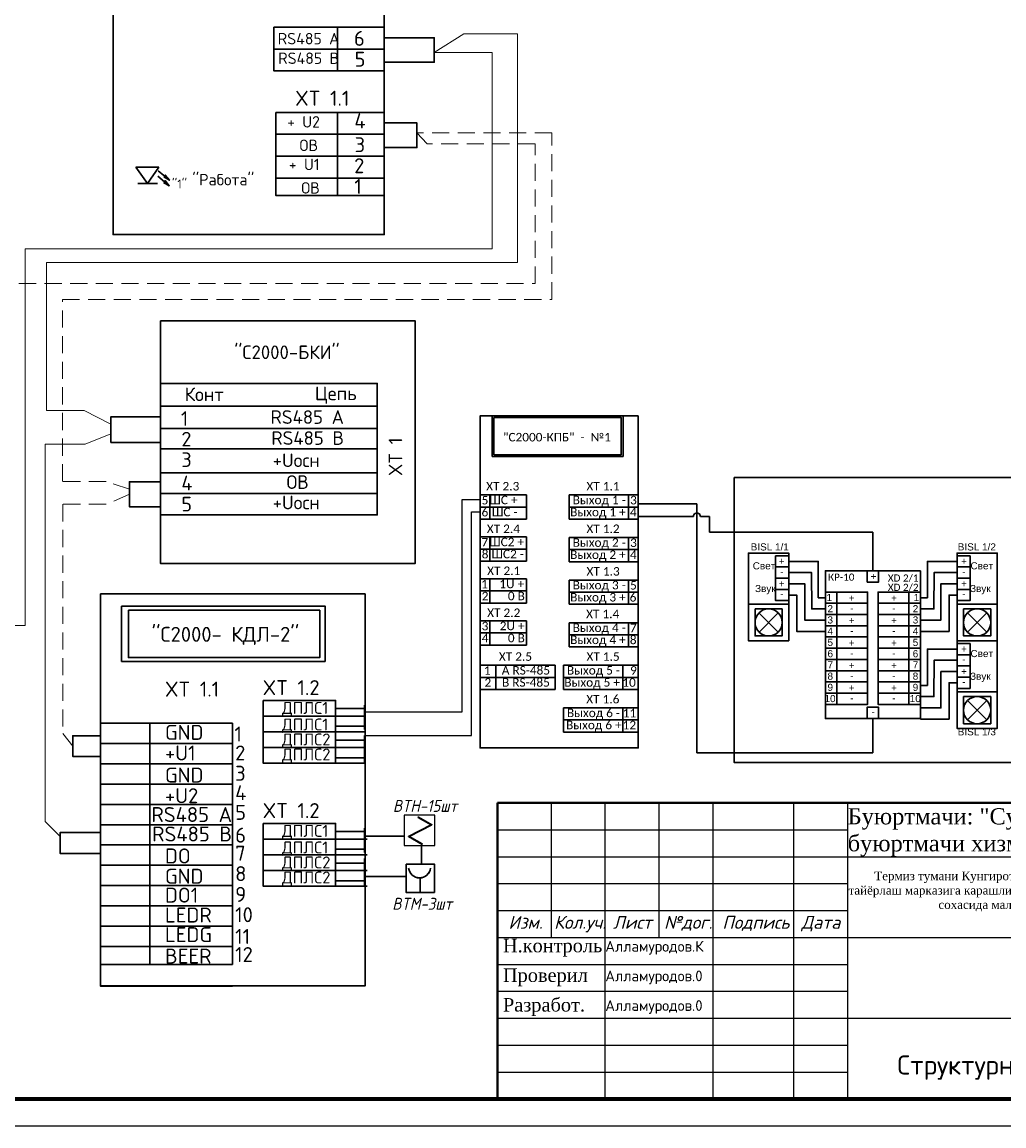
# Model space of a CAD drawing. Header units: millimetres. Extents: x -228268 to 1513407, y -439898 to -137408.
# Tile 100 of 128: x 205024 to 223250, y -249381 to -228882. Entities that reach past the tile are written whole.
import ezdxf

# ---------------------------------------------------------------- set-up
doc = ezdxf.new("R2010")
doc.units = ezdxf.units.MM
for name, pattern in [('ACAD_ISO10W100', [18, 12, -3, 0, -3]), ('HIDDEN2', [4.7625, 3.175, -1.5875]), ('JIS_09_50', [55, 50, -1.2, 0.7, -1.2, 0.7, -1.2])]:
    doc.linetypes.add(name, pattern=pattern)
for name, color, linetype, lineweight in [('.', 7, 'Continuous', 15), ('AR фасад', 253, 'Continuous', 25), ('А_Стены', 7, 'Continuous', 40), ('ПС', 1, 'ACAD_ISO10W100', 30)]:
    doc.layers.add(name, color=color, linetype=linetype, lineweight=lineweight)
for name, color, linetype in [('1 ПС_Датчики', 1, 'Continuous'), ('Размер  АР', 64, 'Continuous'), ('Штамп опасные', 7, 'Continuous'), ('Электрика', 7, 'Continuous')]:
    doc.layers.add(name, color=color, linetype=linetype)
doc.styles.add('ISO', font='isocpeui.ttf')
doc.styles.add('ISOCPEUR', font='isocpeur.ttf', dxfattribs={"height": 5})
doc.styles.add('OOO-Kazar', font='isocpeur.ttf')
doc.styles.add('PDF Calibri', font='calibri.ttf')
doc.styles.add('ViTEXT', font='isocpeur.ttf')
doc.linetypes.add('ограждение2', pattern='A,6.35,-2.54,[132,ltypeshp.shx,S=2.54,R=0,X=-2.54,Y=0],-2.54,25.4', length=36.83)

# ---------------------------------------------------------------- blocks, each defined once
blk = doc.blocks.new('*U295')
at = {"layer": 'Электрика'}
h = blk.add_hatch(color=1, dxfattribs=at)
h.dxf.hatch_style = 1
h.paths.add_polyline_path([(153, 72), (-145, -82), (34, -185, 1), (36, -180), (-135, -81), (163, 73), (-15, 175, 1), (-18, 170)])
blk.add_lwpolyline([(-200, -200), (200, -200), (200, 200), (-200, 200)], close=True, dxfattribs=at)
at = {"layer": 'Электрика', "color": 1, "lineweight": 30}
blk.add_lwpolyline([(153, 72), (-145, -82), (34, -185, 1), (36, -180), (-135, -81), (163, 73), (-15, 175, 1), (-18, 170)], format="xyb", close=True, dxfattribs=at)
blk = doc.blocks.new('Фывфыва')
at = {"color": 5, "lineweight": 30, "ltscale": 5}
blk.add_lwpolyline([(11842169, 7805655), (11843003, 7805655), (11843003, 7804821), (11842169, 7804821)], close=True, dxfattribs=at)
at = {"layer": '1 ПС_Датчики', "color": 5, "lineweight": 30}
blk.add_line((11842581, 7805257), (11842581, 7804827), dxfattribs=at)
blk.add_line((11842581, 7805257), (11842581, 7804827), dxfattribs=at)
for centre in [(11842568, 7805578), (11842569, 7805577)]:
    blk.add_arc(centre, 326, 186.5158, 353.4842, dxfattribs=at)

msp = doc.modelspace()

# ---------------------------------------------------------------- linework, layer by layer
at = {"layer": '.', "color": 0, "lineweight": 25, "const_width": 70}
msp.add_lwpolyline([(192850.6, -248880.9), (232350.6, -248880.9), (232350.6, -220180.9), (192850.6, -220180.9)], close=True, dxfattribs=at)
at = {"lineweight": 30}
for p, q in [((214390.6, -237663.6), (213526.8, -237663.6)), ((213709.4, -237663.6), (213709.4, -238113)), ((213709.4, -237663.6), (213709.4, -238113)), ((214390.6, -237663.6), (214390.6, -238113)), ((215180, -237663.6), (216463.3, -237663.6)), ((215180, -237663.6), (215180, -238113)), ((216280.7, -237663.6), (216280.7, -238113)), ((216280.7, -237663.6), (216280.7, -238113)), ((213526.8, -237888.3), (214390.6, -237888.3)), ((216463.3, -237888.3), (215180, -237888.3)), ((213526.8, -238113), (214390.6, -238113)), ((216463.3, -238113), (215180, -238113)), ((214390.6, -238443.2), (213526.8, -238443.2)), ((213709.4, -238443.2), (213709.4, -238892.5)), ((213709.4, -238443.2), (213709.4, -238892.5)), ((214390.6, -238443.2), (214390.6, -238892.5)), ((215180, -238454.4), (216463.3, -238454.4)), ((215180, -238454.4), (215180, -238903.8)), ((216280.7, -238454.4), (216280.7, -238903.8)), ((216280.7, -238454.4), (216280.7, -238903.8)), ((216463.3, -238454.4), (216463.3, -238903.8)), ((213526.8, -238667.8), (214390.6, -238667.8)), ((216463.3, -238679.1), (215180, -238679.1)), ((213526.8, -238892.5), (214390.6, -238892.5)), ((216463.3, -238903.8), (215180, -238903.8)), ((214390.6, -239222.7), (213526.8, -239222.7)), ((213709.4, -239222.7), (213709.4, -239672)), ((213709.4, -239222.7), (213709.4, -239672)), ((214390.6, -239222.7), (214390.6, -239672)), ((215180, -239245.2), (216463.3, -239245.2)), ((215180, -239245.2), (215180, -239694.5)), ((216280.7, -239245.2), (216280.7, -239694.5)), ((216280.7, -239245.2), (216280.7, -239694.5)), ((213526.8, -239447.3), (214390.6, -239447.3)), ((216463.3, -239469.9), (215180, -239469.9)), ((213526.8, -239672), (214390.6, -239672)), ((216463.3, -239694.5), (215180, -239694.5)), ((214390.6, -240002.2), (213526.8, -240002.2)), ((213709.4, -240002.2), (213709.4, -240451.5)), ((213709.4, -240002.2), (213709.4, -240451.5)), ((214390.6, -240002.2), (214390.6, -240451.5)), ((215180, -240036), (216463.3, -240036)), ((215180, -240036), (215180, -240485.3)), ((216280.7, -240036), (216280.7, -240485.3)), ((216280.7, -240036), (216280.7, -240485.3)), ((213526.8, -240226.9), (214390.6, -240226.9)), ((216463.3, -240260.7), (215180, -240260.7)), ((213526.8, -240451.5), (214390.6, -240451.5)), ((216463.3, -240485.3), (215180, -240485.3)), ((214917.7, -240826.8), (213526.8, -240826.8)), ((213817, -240826.8), (213817, -241276.1)), ((213817, -240826.8), (213817, -241276.1)), ((214917.7, -240826.8), (214917.7, -241276.1)), ((215072.4, -240826.8), (216463.3, -240826.8)), ((215072.4, -240826.8), (215072.4, -241276.1)), ((216173.2, -240826.8), (216173.2, -241276.1)), ((216173.2, -240826.8), (216173.2, -241276.1)), ((213526.8, -241051.5), (214917.7, -241051.5)), ((216463.3, -241051.5), (215072.4, -241051.5)), ((216463.3, -240953.9), (216463.3, -241403.3)), ((213526.8, -241276.1), (214917.7, -241276.1)), ((216463.3, -241276.1), (215072.4, -241276.1)), ((215072.4, -241617.6), (216463.3, -241617.6)), ((215072.4, -241617.6), (215072.4, -242066.9)), ((216173.2, -241617.6), (216173.2, -242066.9)), ((216173.2, -241617.6), (216173.2, -242066.9)), ((216463.3, -241842.2), (215072.4, -241842.2)), ((216463.3, -242066.9), (215072.4, -242066.9))]:
    msp.add_line(p, q, dxfattribs=at)
at = {"color": 7, "linetype": 'Continuous'}
for p, q in [((213850.6, -243380.9), (232350.6, -243380.9)), ((213850.6, -248880.9), (213850.6, -243380.9)), ((214850.6, -245880.9), (214850.6, -243380.9)), ((215850.6, -248880.9), (215850.6, -243380.9)), ((216850.6, -245880.9), (216850.6, -243380.9)), ((217850.6, -248880.9), (217850.6, -243380.9)), ((219350.6, -248880.9), (219350.6, -243380.9)), ((220350.6, -248880.9), (220350.6, -243380.9)), ((220350.6, -244380.9), (232350.6, -244380.9)), ((213850.6, -245380.9), (220350.6, -245380.9)), ((213850.6, -245880.9), (220350.6, -245880.9)), ((220350.6, -245880.9), (232350.6, -245880.9)), ((220350.6, -247380.9), (232350.6, -247380.9))]:
    msp.add_line(p, q, dxfattribs=at)
at = {"color": 0, "lineweight": 25, "ltscale": 2}
msp.add_lwpolyline([(190850.6, -249380.9), (232850.6, -249380.9), (232850.6, -219680.9), (190850.6, -219680.9)], close=True, dxfattribs=at)
at = {"lineweight": 30}
for points in [[(216463.3, -236194.8), (213526.8, -236194.8), (213526.8, -242361.6), (216463.3, -242361.6)], [(213749.8, -236949.3), (216179.8, -236949.3), (216179.8, -236194.8), (213749.8, -236194.8)], [(213781.9, -236226.9), (216147.7, -236226.9), (216147.7, -236917.2), (213781.9, -236917.2)], [(218242.3, -237339.3), (223441.9, -237339.3), (223441.9, -242631.1), (218242.3, -242631.1)], [(218508.2, -239691), (219255.7, -239691), (219255.7, -238742.5), (218508.2, -238742.5)], [(219012.8, -238793), (219012.8, -239001.4), (219255.7, -239001.4), (219255.7, -238793)], [(223127.4, -239691), (222379.9, -239691), (222379.9, -238742.5), (223127.4, -238742.5)], [(222622.8, -238793), (222622.8, -239001.4), (222379.9, -239001.4), (222379.9, -238793)], [(219012.8, -239001.4), (219012.8, -239209.8), (219255.7, -239209.8), (219255.7, -239001.4)], [(222622.8, -239001.4), (222622.8, -239209.8), (222379.9, -239209.8), (222379.9, -239001.4)], [(219012.8, -239209.8), (219012.8, -239418.2), (219255.7, -239418.2), (219255.7, -239209.8)], [(221699.8, -239071.8), (221699.8, -241817.9), (219935.8, -241817.9), (219935.8, -239071.8)], [(220713.6, -239285.2), (220922, -239285.2), (220922, -239071.8), (220713.6, -239071.8)], [(222622.8, -239209.8), (222622.8, -239418.2), (222379.9, -239418.2), (222379.9, -239209.8)], [(219012.8, -239418.2), (219012.8, -239626.7), (219255.7, -239626.7), (219255.7, -239418.2)], [(222622.8, -239418.2), (222622.8, -239626.7), (222379.9, -239626.7), (222379.9, -239418.2)], [(220149.2, -239467.8), (220149.2, -239676.2), (219935.8, -239676.2), (219935.8, -239467.8)], [(220149.2, -239467.8), (220149.2, -239676.2), (220721.2, -239676.2), (220721.2, -239467.8)], [(221486.3, -239467.8), (221486.3, -239676.2), (220914.4, -239676.2), (220914.4, -239467.8)], [(221486.3, -239467.8), (221486.3, -239676.2), (221699.8, -239676.2), (221699.8, -239467.8)], [(219255.7, -239691), (218508.2, -239691), (218508.2, -240371.5), (219255.7, -240371.5)], [(220149.2, -239676.2), (220149.2, -239884.6), (219935.8, -239884.6), (219935.8, -239676.2)], [(220149.2, -239676.2), (220149.2, -239884.6), (220721.2, -239884.6), (220721.2, -239676.2)], [(221486.3, -239676.2), (221486.3, -239884.6), (220914.4, -239884.6), (220914.4, -239676.2)], [(221486.3, -239676.2), (221486.3, -239884.6), (221699.8, -239884.6), (221699.8, -239676.2)], [(222379.9, -239691), (223127.4, -239691), (223127.4, -240371.5), (222379.9, -240371.5)], [(220149.2, -239884.6), (220149.2, -240093.1), (219935.8, -240093.1), (219935.8, -239884.6)], [(220149.2, -239884.6), (220149.2, -240093.1), (220721.2, -240093.1), (220721.2, -239884.6)], [(221486.3, -239884.6), (221486.3, -240093.1), (220914.4, -240093.1), (220914.4, -239884.6)], [(221486.3, -239884.6), (221486.3, -240093.1), (221699.8, -240093.1), (221699.8, -239884.6)], [(220149.2, -240093.1), (220149.2, -240301.5), (219935.8, -240301.5), (219935.8, -240093.1)], [(220149.2, -240093.1), (220149.2, -240301.5), (220721.2, -240301.5), (220721.2, -240093.1)], [(221486.3, -240093.1), (221486.3, -240301.5), (220914.4, -240301.5), (220914.4, -240093.1)], [(221486.3, -240093.1), (221486.3, -240301.5), (221699.8, -240301.5), (221699.8, -240093.1)], [(220149.2, -240301.5), (220149.2, -240509.9), (219935.8, -240509.9), (219935.8, -240301.5)], [(220149.2, -240301.5), (220149.2, -240509.9), (220721.2, -240509.9), (220721.2, -240301.5)], [(221486.3, -240301.5), (221486.3, -240509.9), (220914.4, -240509.9), (220914.4, -240301.5)], [(221486.3, -240301.5), (221486.3, -240509.9), (221699.8, -240509.9), (221699.8, -240301.5)], [(223127.4, -241320), (222379.9, -241320), (222379.9, -240371.5), (223127.4, -240371.5)], [(222622.8, -240422), (222622.8, -240630.4), (222379.9, -240630.4), (222379.9, -240422)], [(220149.2, -240511.6), (220149.2, -240720), (219935.8, -240720), (219935.8, -240511.6)], [(220149.2, -240511.6), (220149.2, -240720), (220721.2, -240720), (220721.2, -240511.6)], [(221486.3, -240511.6), (221486.3, -240720), (220914.4, -240720), (220914.4, -240511.6)], [(221486.3, -240511.6), (221486.3, -240720), (221699.8, -240720), (221699.8, -240511.6)], [(222622.8, -240630.4), (222622.8, -240838.8), (222379.9, -240838.8), (222379.9, -240630.4)], [(220149.2, -240720), (220149.2, -240928.4), (219935.8, -240928.4), (219935.8, -240720)], [(220149.2, -240720), (220149.2, -240928.4), (220721.2, -240928.4), (220721.2, -240720)], [(221486.3, -240720), (221486.3, -240928.4), (220914.4, -240928.4), (220914.4, -240720)], [(221486.3, -240720), (221486.3, -240928.4), (221699.8, -240928.4), (221699.8, -240720)], [(222622.8, -240838.8), (222622.8, -241047.2), (222379.9, -241047.2), (222379.9, -240838.8)], [(220149.2, -240928.4), (220149.2, -241136.8), (219935.8, -241136.8), (219935.8, -240928.4)], [(220149.2, -240928.4), (220149.2, -241136.8), (220721.2, -241136.8), (220721.2, -240928.4)], [(221486.3, -240928.4), (221486.3, -241136.8), (220914.4, -241136.8), (220914.4, -240928.4)], [(221486.3, -240928.4), (221486.3, -241136.8), (221699.8, -241136.8), (221699.8, -240928.4)], [(222622.8, -241047.2), (222622.8, -241255.7), (222379.9, -241255.7), (222379.9, -241047.2)], [(220149.2, -241136.8), (220149.2, -241345.3), (219935.8, -241345.3), (219935.8, -241136.8)], [(220149.2, -241136.8), (220149.2, -241345.3), (220721.2, -241345.3), (220721.2, -241136.8)], [(221486.3, -241136.8), (221486.3, -241345.3), (220914.4, -241345.3), (220914.4, -241136.8)], [(221486.3, -241136.8), (221486.3, -241345.3), (221699.8, -241345.3), (221699.8, -241136.8)], [(220149.2, -241345.3), (220149.2, -241553.7), (219935.8, -241553.7), (219935.8, -241345.3)], [(220149.2, -241345.3), (220149.2, -241553.7), (220721.2, -241553.7), (220721.2, -241345.3)], [(221486.3, -241345.3), (221486.3, -241553.7), (220914.4, -241553.7), (220914.4, -241345.3)], [(221486.3, -241345.3), (221486.3, -241553.7), (221699.8, -241553.7), (221699.8, -241345.3)], [(222379.9, -241320), (223127.4, -241320), (223127.4, -242000.5), (222379.9, -242000.5)], [(220713.6, -241817.9), (220922, -241817.9), (220922, -241604.5), (220713.6, -241604.5)]]:
    msp.add_lwpolyline(points, close=True, dxfattribs=at)
at = {"color": 1}
for points in [[(211381.1, -241690.8), (213195.1, -241690.8), (213195.1, -237750.2), (213526.8, -237750.2)], [(211381.1, -242131.8), (213367.6, -242131.8), (213367.6, -237977.6), (213526.8, -237977.6)]]:
    msp.add_lwpolyline(points, dxfattribs=at)
at = {"lineweight": 40}
msp.add_lwpolyline([(213850.6, -243380.9), (232350.6, -243380.9), (232350.6, -248880.9), (213850.6, -248880.9)], close=True, dxfattribs=at)
at = {"color": 7, "linetype": 'Continuous'}
for points in [[(213850.6, -243880.9), (220350.6, -243880.9)], [(213850.6, -244380.9), (220350.6, -244380.9)], [(213850.6, -244880.9), (220350.6, -244880.9)], [(213850.6, -246380.9), (220350.6, -246380.9)], [(213850.6, -246880.9), (220350.6, -246880.9)], [(213850.6, -247380.9), (220350.6, -247380.9)], [(213850.6, -247880.9), (220350.6, -247880.9)], [(213850.6, -248380.9), (220350.6, -248380.9)]]:
    msp.add_lwpolyline(points, dxfattribs=at)
at = {"layer": 'AR фасад', "color": 1, "lineweight": 30, "ltscale": 70}
for p, q in [((218703.4, -239852.8), (219059.8, -240209.1)), ((219059.8, -239853.4), (218704.1, -240209.1)), ((222932.1, -239852.8), (222575.8, -240209.1)), ((222575.8, -239853.4), (222931.5, -240209.1)), ((222932.1, -241481.8), (222575.8, -241838.1)), ((222575.8, -241482.4), (222931.5, -241838.1))]:
    msp.add_line(p, q, dxfattribs=at)
for centre in [(218881.9, -240031.3), (222753.6, -240031.3), (222753.6, -241660.3)]:
    msp.add_circle(centre, 251.5, dxfattribs=at)
at = {"layer": 'А_Стены', "color": 5, "lineweight": 30, "ltscale": 10}
for points in [[(218630.4, -239779.8), (219133.4, -239779.8), (219133.4, -240282.8), (218630.4, -240282.8)], [(223005.1, -239779.8), (222502.1, -239779.8), (222502.1, -240282.8), (223005.1, -240282.8)], [(223005.1, -241408.8), (222502.1, -241408.8), (222502.1, -241911.8), (223005.1, -241911.8)]]:
    msp.add_lwpolyline(points, close=True, dxfattribs=at)
at = {"layer": 'ПС', "color": 92, "linetype": 'ByBlock', "lineweight": 30}
for p, q in [((217551.7, -237829.6), (216463.3, -237829.6)), ((217551.7, -237829.6), (217551.7, -242450.2)), ((217487.6, -238062.1), (216463.3, -238064.5)), ((217784.2, -238062.1), (217615.8, -238062.1)), ((217784.2, -238062.1), (217784.2, -238355.2)), ((220817.8, -238355.2), (217784.2, -238355.2)), ((220817.8, -239071.8), (220817.8, -238355.2)), ((220817.8, -241817.9), (220817.8, -242450.2)), ((220817.8, -242450.2), (217551.7, -242450.2))]:
    msp.add_line(p, q, dxfattribs=at)
for points in [[(219935.8, -239572), (219805, -239572), (219805, -238897.2), (219255.7, -238897.2)], [(221699.8, -239572), (221830.5, -239572), (221830.5, -238897.2), (222379.9, -238897.2)], [(219935.8, -239780.4), (219683.9, -239780.4), (219681.3, -239105.6), (219255.7, -239105.6)], [(221699.8, -239780.4), (221951.6, -239780.4), (221954.3, -239105.6), (222379.9, -239105.6)], [(219935.8, -239988.8), (219553.2, -239988.8), (219553.2, -239314), (219255.7, -239314)], [(221699.8, -239988.8), (222082.4, -239988.8), (222082.4, -239314), (222379.9, -239314)], [(219935.8, -240197.3), (219404.1, -240197.3), (219404.1, -239522.4), (219255.7, -239522.4)], [(221699.8, -240197.3), (222231.5, -240197.3), (222231.5, -239522.4), (222379.9, -239522.4)], [(221699.8, -241201), (221830.5, -241201), (221830.5, -240526.2), (222379.9, -240526.2)], [(221699.8, -241409.4), (221951.6, -241409.4), (221954.3, -240734.6), (222379.9, -240734.6)], [(221699.8, -241617.9), (222082.4, -241617.9), (222082.4, -240943), (222379.9, -240943)], [(221699.8, -241826.3), (222231.5, -241826.3), (222231.5, -241151.5), (222379.9, -241151.5)]]:
    msp.add_lwpolyline(points, dxfattribs=at)
msp.add_arc((217551.7, -238062.1, -7.3), 64.1, 359.95228, 180, dxfattribs=at)
at = {"layer": 'Размер  АР', "color": 0, "lineweight": 30, "ltscale": 25}
for p, q in [((210881.8, -228978.7), (210881.8, -229790.8)), ((209699.8, -229384.7), (211748.1, -229384.7)), ((210881.8, -230560.6), (210881.8, -232100.2)), ((209733.6, -230966.6), (211748.1, -230966.6)), ((209733.6, -231372.7), (211748.1, -231372.7)), ((209733.6, -231778.7), (211748.1, -231778.7)), ((210843.3, -241479.7), (210843.3, -242646.6)), ((211381.1, -242020.1), (211381.1, -241570.2)), ((211390.5, -241771.5), (209501.6, -241771.5)), ((206477.2, -241903.6), (208930.1, -241903.6)), ((207392.8, -241903.6), (207392.8, -246383.4)), ((208930.1, -241903.6), (208930.1, -246383.4)), ((211390.5, -242063.2), (209501.6, -242063.2)), ((211381.1, -242627.9), (211381.1, -242131.8)), ((211390.5, -242354.9), (209501.6, -242354.9)), ((211390.5, -242646.6), (209501.6, -242646.6)), ((210843.3, -243763.2), (210843.3, -244930.1)), ((211381.1, -244303.6), (211381.1, -243853.7)), ((211427.6, -244055), (209501.6, -244055)), ((211427.6, -244346.7), (209501.6, -244346.7)), ((211381.1, -244911.4), (211381.1, -244415.3)), ((211427.6, -244638.4), (209501.6, -244638.4)), ((211427.6, -244930.1), (209501.6, -244930.1)), ((208930.1, -246383.4), (206477.2, -246383.4)), ((208930.1, -246782.8), (206477.2, -246782.8))]:
    msp.add_line(p, q, dxfattribs=at)
for points in [[(206714.1, -220486.3), (211748.1, -220486.3), (211748.1, -232828.5), (206714.1, -232828.5)], [(209699.8, -228978.7), (211748.1, -228978.7), (211748.1, -229790.8), (209699.8, -229790.8)], [(209733.6, -230560.6), (211748.1, -230560.6), (211748.1, -232100.2), (209733.6, -232100.2)], [(207593, -234431.2), (212321.9, -234431.2), (212321.9, -238935.4), (207593, -238935.4)], [(207593, -235593.1), (211616.8, -235593.1), (211616.8, -238034.5), (207593, -238034.5)], [(206477.2, -239501.3), (211390.5, -239501.3), (211390.5, -246782.4), (206477.2, -246782.4)], [(206870.5, -239728.9), (210649, -239728.9), (210649, -240755.3), (206870.5, -240755.3)], [(206996.8, -239805.8), (210550.1, -239805.8), (210550.1, -240684), (206996.8, -240684)], [(209501.6, -241479.7), (210843.3, -241479.7), (210843.3, -242646.6), (209501.6, -242646.6)], [(210843.3, -241630.7), (211381.1, -241630.7), (211381.1, -241959.6), (210843.3, -241959.6)], [(210843.3, -242215.4), (211381.1, -242215.4), (211381.1, -242544.3), (210843.3, -242544.3)], [(209501.6, -243763.2), (210843.3, -243763.2), (210843.3, -244930.1), (209501.6, -244930.1)], [(210843.3, -243914.2), (211381.1, -243914.2), (211381.1, -244243.1), (210843.3, -244243.1)], [(210843.3, -244498.9), (211381.1, -244498.9), (211381.1, -244827.8), (210843.3, -244827.8)]]:
    msp.add_lwpolyline(points, close=True, dxfattribs=at)
at = {"layer": 'Размер  АР', "color": 1, "linetype": 'ограждение2', "lineweight": 18, "ltscale": 25}
for points in [[(212674.5, -229446.8), (213225.3, -229097.7), (214221, -229097.7), (214221, -233344.4), (205474.3, -233344.4), (205474.3, -236095.1), (206176.5, -236095.1), (206673, -236351.7)], [(198859.5, -240089.3), (205079.2, -240089.3), (205079.2, -233095.3), (213753, -233095.3), (213753, -229446.8), (212674.5, -229446.8)], [(205729.2, -244005.2), (205449.7, -243729.1), (205449.7, -236722.5), (206194.1, -236722.5), (206673, -236526.8)]]:
    msp.add_lwpolyline(points, dxfattribs=at)
at = {"layer": 'Размер  АР', "color": 1, "lineweight": 30, "ltscale": 25}
for points in [[(211748.1, -229172.1), (212674.5, -229172.1), (212674.5, -229629.2), (211748.1, -229629.2)], [(207593, -236212.8), (206673, -236212.8), (206673, -236687.2), (207593, -236687.2)], [(206477.2, -243933.4), (205729.2, -243933.4), (205729.2, -244318.9), (206477.2, -244318.9)]]:
    msp.add_lwpolyline(points, close=True, dxfattribs=at)
at = {"layer": 'Размер  АР', "color": 6, "lineweight": 30, "ltscale": 25}
for points in [[(211748.1, -230755), (212354.5, -230755), (212354.5, -231212.1), (211748.1, -231212.1)], [(207593, -237417.4), (207016.3, -237417.4), (207016.3, -237883.9), (207593, -237883.9)], [(206477.2, -242134.6), (205966, -242134.6), (205966, -242520), (206477.2, -242520)]]:
    msp.add_lwpolyline(points, close=True, dxfattribs=at)
at = {"layer": 'Размер  АР', "color": 6, "linetype": 'HIDDEN2', "lineweight": 18, "ltscale": 100}
for points in [[(198859.5, -242346.9), (199084.2, -242151.5), (204489.2, -242151.5), (204489.2, -233737.9), (214549.4, -233737.9), (214549.4, -231142.9), (212545.2, -231142.9), (212354.5, -230938.4)], [(207016.3, -237557.9), (206582.4, -237411.1), (205773.6, -237411.1), (205773.6, -234032.2), (214859.8, -234032.2), (214859.8, -230938.4), (212354.5, -230938.4)], [(207016.3, -237650.6), (206583.6, -237837.2), (205782.6, -237837.2), (205782.6, -242096.3), (205966, -242327.6)]]:
    msp.add_lwpolyline(points, dxfattribs=at)
at = {"layer": 'Размер  АР', "color": 0, "lineweight": 30, "ltscale": 25}
for points in [[(207135, -231576.2), (207561.7, -231576.2)], [(207561.7, -231576.2), (207355, -231882.7), (207135, -231576.2)], [(207545.9, -231744.9), (207754.9, -231921.8), (207678.8, -231825.5), (207754.9, -231921.8), (207648.9, -231862.2)], [(207550.2, -231641.7), (207759.2, -231818.6), (207683.2, -231722.2), (207759.2, -231818.6), (207653.2, -231758.9)], [(207175, -231882.7), (207535, -231882.7)], [(207593, -236014.1), (211616.8, -236014.1)], [(207593, -236430.5), (211616.8, -236430.5)], [(207593, -236806.1), (211616.8, -236806.1)], [(207593, -237255.2), (211616.8, -237255.2)], [(207593, -237639), (211616.8, -237639)], [(206477.2, -242280.3), (208909.8, -242280.3)], [(206477.2, -242656.9), (208909.8, -242656.9)], [(206477.2, -243033.6), (208909.8, -243033.6)], [(206477.2, -243410.2), (208909.8, -243410.2)], [(206477.2, -243786.9), (208909.8, -243786.9)], [(206477.2, -244163.5), (208909.8, -244163.5)], [(206477.2, -244540.2), (208909.8, -244540.2)], [(206477.2, -244916.9), (208909.8, -244916.9)], [(206477.2, -245293.5), (208909.8, -245293.5)], [(206477.2, -245670.2), (208909.8, -245670.2)], [(206497.4, -246046.8), (208930.1, -246046.8)]]:
    msp.add_lwpolyline(points, dxfattribs=at)
at = {"layer": 'Размер  АР', "color": 1, "lineweight": 30, "ltscale": 100}
for points in [[(211381.1, -244001.9), (212119.7, -244001.9)], [(212438.3, -244173.3), (212438.3, -244520.1)], [(211381.1, -244749.3), (212151.8, -244749.3)]]:
    msp.add_lwpolyline(points, dxfattribs=at)

# ---------------------------------------------------------------- block references
at = {"layer": 'Размер  АР', "color": 0, "lineweight": 18, "xscale": 0.63, "yscale": 0.63, "zscale": 0.63}
msp.add_blockref('Фывфыва', (-7248414.5, -5162082.5), dxfattribs=at)
at = {"layer": 'Электрика', "color": 142, "linetype": 'ByBlock', "lineweight": 30, "ltscale": 20, "xscale": 1.408722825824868, "yscale": 1.408722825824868, "zscale": 1.408722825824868}
msp.add_blockref('*U295', (212401.5, -243891.4), dxfattribs=at)

# ---------------------------------------------------------------- texts
at = {"lineweight": 30, "style": 'PDF Calibri'}
for s, height, p in [('"С2000-КПБ"  -  №1', 158.184, (213954, -236669.8)), ('ХТ 2.3', 158.18, (213638.6, -237580.5)), ('ХТ 1.1', 158.18, (215500.2, -237580.5)), ('5', 158.2, (213555.2, -237839.6)), ('ШС +', 158.18, (213697.2, -237836.1)), ('Выход 1 -', 158.18, (215245.9, -237836.1)), ('3', 158.2, (216311, -237839.6)), ('6', 158.2, (213553.1, -238062.5)), ('ШС -', 158.18, (213744.9, -238060.8)), ('Выход 1 +', 158.18, (215198.2, -238060.8)), ('4', 158.2, (216307.6, -238062.5)), ('ХТ 2.4', 158.18, (213650.7, -238371.3)), ('ХТ 1.2', 158.18, (215500.6, -238371.3)), ('7', 158.2, (213552.4, -238619.2)), ('ШС2 +', 158.18, (213694.4, -238615.6)), ('Выход 2 -', 158.18, (215245.9, -238626.9)), ('3', 158.2, (216311, -238630.4)), ('8', 158.2, (213556.5, -238842)), ('ШС2 -', 158.18, (213737.3, -238840.3)), ('Выход 2 +', 158.18, (215198.2, -238851.6)), ('4', 158.2, (216307.6, -238853.3)), ('ХТ 2.1', 158.18, (213657, -239150.8)), ('ХТ 1.3', 158.18, (215501.8, -239162)), ('1', 158.2, (213545.2, -239398.7)), ('1U +', 158.18, (213883.5, -239395.1)), ('Выход 3 -', 158.18, (215245.9, -239417.7)), ('5', 158.2, (216310.7, -239421.2)), ('2', 158.2, (213556.2, -239621.5)), ('0 В', 158.18, (214041.9, -239619.8)), ('Выход 3 +', 158.18, (215198.2, -239642.3)), ('6', 158.2, (216303.1, -239644)), ('ХТ 2.2', 158.18, (213657.3, -239930.3)), ('ХТ 1.4', 158.18, (215493.9, -239952.8)), ('3', 158.2, (213555.4, -240178.2)), ('2U +', 158.18, (213890.8, -240174.7)), ('4', 158.2, (213557.6, -240401)), ('0 В', 158.18, (214041.9, -240399.3)), ('Выход 4 -', 158.18, (215245.9, -240208.5)), ('7', 158.2, (216307.9, -240212)), ('Выход 4 +', 158.18, (215198.2, -240433.1)), ('8', 158.2, (216306.5, -240434.8)), ('ХТ 2.5', 158.18, (213874.9, -240743.6)), ('ХТ 1.5', 158.18, (215501.3, -240743.6)), ('1', 158.2, (213597.7, -241002.8)), ('A RS-485', 158.18, (213929.3, -240999.3)), ('Выход 5 -', 158.18, (215138.4, -240999.3)), ('9', 158.2, (216311.1, -241002.8)), ('В RS-485', 158.18, (213933.9, -241223.9)), ('2', 158.2, (213608.3, -241225.6)), ('Выход 5 +', 158.18, (215090.7, -241223.9)), ('10', 158.18, (216167.4, -241225.6)), ('ХТ 1.6', 158.18, (215496.6, -241534.4)), ('Выход 6 -', 158.18, (215138.4, -241790)), ('11', 158.18, (216174.4, -241793.6)), ('Выход 6 +', 158.18, (215122.4, -242014.7)), ('12', 158.18, (216172.6, -242016.4))]:
    msp.add_text(s, height=height, dxfattribs=at).set_placement(p)
at = {"lineweight": 15, "style": 'ISOCPEUR'}
msp.add_text('Структурная схема', height=355.866, dxfattribs=at).set_placement((221272.7, -248427))
at = {"color": 0, "linetype": 'JIS_09_50', "lineweight": 30, "attachment_point": 1, "style": 'ISO'}
for s, width, insert, char_height in [('{\\fISOCPEUR|b0|i0|c204|p34;RS485 A}', 2981.218, (209769.8, -229083.7), 212.373), ('{\\fISOCPEUR|b0|i0|c204|p34;RS485 B}', 2981.218, (209777.7, -229447.4), 212.373), ('{\\fISOCPEUR|b0|i0|c204|p34;+ U2}', 2981.218, (209945.4, -230629), 212.373), ('{\\fISOCPEUR|b0|i0|c204|p34;ОВ}', 2981.218, (210173.7, -231065.2), 212.373), ('{\\fISOCPEUR|b0|i0|c204|p34;+ U1}', 2981.218, (209977.5, -231419.7), 212.373), ("{\\fISOCPEUR|b0|i0|c204|p34;''1''}", 4631.967, (207805, -231806.9), 166.865), ("{\\fISOCPEUR|b0|i0|c204|p34;''Работа''}", 2981.218, (208184, -231702.3), 212.373), ('{\\fISOCPEUR|b0|i0|c204|p34;ОВ}', 2981.218, (210205.8, -231855.9), 212.373), ("{\\fISOCPEUR|b0|i0|c204|p34;''С2000-БКИ''}", 4631.967, (208963.2, -234887.4), 252.825), ('{\\fISOCPEUR|b0|i0|c204|p34;Конт}', 2259.884, (208041.9, -235668.5), 252.825), ('{\\fISOCPEUR|b0|i0|c204|p34;Цепь}', 2259.884, (210460.3, -235650.9), 252.825), ('{\\fISOCPEUR|b0|i0|c204|p34;1}', 1375.863, (207971.9, -236109.5), 272.273), ('{\\fISOCPEUR|b0|i0|c204|p34;RS485 A}', 2981.218, (209636.5, -236091), 252.825), ('{\\fISOCPEUR|b0|i0|c204|p34;2}', 1375.863, (207981.4, -236491.5), 272.273), ('{\\fISOCPEUR|b0|i0|c204|p34;RS485 B}', 2981.218, (209651.3, -236480.4), 252.825), ('{\\fISOCPEUR|b0|i0|c204|p34;3}', 1375.863, (207981.4, -236872.8), 272.273), ('{\\fISOCPEUR|b0|i0|c204|p34;+Uосн}', 2981.218, (209676.5, -236893), 252.825), ('{\\fISOCPEUR|b0|i0|c204|p34;4}', 1375.863, (207981.4, -237306.3), 272.273), ('{\\fISOCPEUR|b0|i0|c204|p34;ОВ}', 2981.218, (209933.7, -237299), 252.825), ('{\\fISOCPEUR|b0|i0|c204|p34;5}', 1375.863, (207981.4, -237698), 272.273), ('{\\fISOCPEUR|b0|i0|c204|p34;+Uосн}', 2981.218, (209676.5, -237678), 252.825), ('{\\fISOCPEUR|b0|i0|c204|p34;ДПЛС1}', 1375.863, (209847.6, -241508.3), 222.264), ('{\\fISOCPEUR|b0|i0|c204|p34;ДПЛС1}', 1375.863, (209847.6, -241815.3), 222.264), ('{\\fISOCPEUR|b0|i0|c204|p34;ДПЛС2}', 1375.863, (209847.6, -242093.5), 222.264), ('{\\fISOCPEUR|b0|i0|c204|p34;ДПЛС2}', 1375.863, (209847.6, -242372.6), 222.264), ('{\\fISOCPEUR|b0|i0|c204|p34;ДПЛС1}', 1375.863, (209847.6, -243791.8), 222.264), ('{\\fISOCPEUR|b0|i0|c204|p34;ДПЛС1}', 1375.863, (209847.6, -244098.8), 222.264), ('{\\fISOCPEUR|b0|i0|c204|p34;ДПЛС2}', 1375.863, (209847.6, -244377), 222.264), ('{\\fISOCPEUR|b0|i0|c204|p34;ДПЛС2}', 1375.863, (209847.6, -244656.1), 222.264)]:
    msp.add_mtext_dynamic_manual_height_columns(s, width=width, gutter_width=12.5, heights=[0], dxfattribs=dict(at, insert=insert, char_height=char_height))
at = {"color": 0, "linetype": 'JIS_09_50', "lineweight": 25, "char_height": 277.83, "attachment_point": 1, "style": 'ISO'}
for s, width, heights, insert in [('{\\fISOCPEUR|b0|i0|c204|p34;6}', 2981.218, [504.8], (211184.8, -229046.2)), ('{\\fISOCPEUR|b0|i0|c204|p34;5}', 2981.218, [504.8], (211196.1, -229433.4)), ('{\\fISOCPEUR|b0|i0|c204|p34;XT 1.1}', 2259.884, [0], (210093.3, -230157.6)), ('{\\fISOCPEUR|b0|i0|c204|p34;4}', 2981.218, [504.8], (211192.5, -230577.9)), ('{\\fISOCPEUR|b0|i0|c204|p34;3}', 2981.218, [504.8], (211197, -231020.9)), ('{\\fISOCPEUR|b0|i0|c204|p34;2}', 2981.218, [504.8], (211188, -231410.8)), ('{\\fISOCPEUR|b0|i0|c204|p34;1}', 2981.218, [504.8], (211192.5, -231796)), ("{\\fISOCPEUR|b0|i0|c204|p34;''С2000- КДЛ-2''}", 4631.967, [0], (207428.9, -240113.2)), ('{\\fISOCPEUR|b0|i0|c204|p34;XT 1.1}', 2259.884, [0], (207676.7, -241130.7)), ('{\\fISOCPEUR|b0|i0|c204|p34;XT 1.2}', 2259.884, [0], (209489.9, -241102.5)), ('{\\fISOCPEUR|b0|i0|c204|p34;GND}', 1375.863, [0], (207676.7, -241934.2)), ('{\\fISOCPEUR|b0|i0|c204|p34;1}', 1375.863, [0], (208966.6, -241964.2)), ('{\\fISOCPEUR|b0|i0|c204|p34;+U1}', 1375.863, [0], (207676.7, -242316.6)), ('{\\fISOCPEUR|b0|i0|c204|p34;2}', 1375.863, [0], (208979.1, -242316.6)), ('{\\fISOCPEUR|b0|i0|c204|p34;3}', 1375.863, [0], (208979.1, -242693.8)), ('{\\fISOCPEUR|b0|i0|c204|p34;GND}', 1375.863, [0], (207676.7, -242727.8)), ('{\\fISOCPEUR|b0|i0|c204|p34;+U2}', 1375.863, [0], (207676.7, -243110.1)), ('{\\fISOCPEUR|b0|i0|c204|p34;4}', 1375.863, [0], (208979.1, -243054.5)), ('{\\fISOCPEUR|b0|i0|c204|p34;RS485 A}', 2981.218, [0], (207424.9, -243459.5)), ('{\\fISOCPEUR|b0|i0|c204|p34;5}', 1375.863, [0], (208979.1, -243419.3)), ('{\\fISOCPEUR|b0|i0|c204|p34;XT 1.2}', 2259.884, [0], (209489.9, -243386)), ('{\\fISOCPEUR|b0|i0|c204|p34;RS485 B}', 2981.218, [0], (207438.5, -243820.7)), ('{\\fISOCPEUR|b0|i0|c204|p34;6}', 1375.863, [0], (208979.1, -243842.1)), ('{\\fISOCPEUR|b0|i0|c204|p34;DO}', 1375.863, [0], (207676.7, -244228.7)), ('{\\fISOCPEUR|b0|i0|c204|p34;7}', 1375.863, [0], (208979.1, -244177.9)), ('{\\fISOCPEUR|b0|i0|c204|p34;GND}', 1375.863, [0], (207676.7, -244605.4)), ('{\\fISOCPEUR|b0|i0|c204|p34;8}', 1375.863, [0], (208979.1, -244557.1)), ('{\\fISOCPEUR|b0|i0|c204|p34;DO1}', 1375.863, [0], (207676.7, -244956.3)), ('{\\fISOCPEUR|b0|i0|c204|p34;9}', 1375.863, [0], (208979.1, -244942.6)), ('{\\fISOCPEUR|b0|i0|c204|p34;LEDR}', 1375.863, [0], (207676.7, -245325.6)), ('{\\fISOCPEUR|b0|i0|c204|p34;10}', 1375.863, [0], (208979.1, -245319.9)), ('{\\fISOCPEUR|b0|i0|c204|p34;LEDG}', 1375.863, [0], (207676.7, -245689.4)), ('{\\fISOCPEUR|b0|i0|c204|p34;11}', 1375.863, [0], (208979.1, -245723.3)), ('{\\fISOCPEUR|b0|i0|c204|p34;BEER}', 1375.863, [0], (207676.7, -246088.2)), ('{\\fISOCPEUR|b0|i0|c204|p34;12}', 1375.863, [0], (208979.1, -246059.1))]:
    msp.add_mtext_dynamic_manual_height_columns(s, width=width, gutter_width=12.5, heights=heights, dxfattribs=dict(at, insert=insert))
at = {"color": 0, "linetype": 'JIS_09_50', "lineweight": 30, "insert": (211829.5, -237311.4), "char_height": 252.825, "attachment_point": 1, "rotation": 90, "style": 'ISO'}
msp.add_mtext_dynamic_manual_height_columns('{\\fISOCPEUR|b0|i0|c204|p34;XT 1}', width=2259.884, gutter_width=12.5, heights=[0], dxfattribs=at)
at = {"lineweight": 30, "style": 'PDF Calibri'}
for s, insert, char_height, width, attachment_point in [('\\pxi1.85861;{\\fArial|b0|i0|c204|p34;BISL 1/1}', (218304, -238562.4), 132.225, 1186.544, 1), ('\\pxi1.8586;{\\fArial|b0|i0|c204|p34;BISL 1/2}', (223101.8, -238562.4), 132.225, 1186.544, 3), ('{\\fArial|b0|i0|c204|p34;Свет}', (219006, -238913.5), 132.225, 471.848, 3), ('\\pxsm1;{\\fArial|b0|i0|c204|p34;+}', (219179.5, -238827.4), 132.225, 89.307, 3), ('\\pxsm1;{\\fArial|b0|i0|c204|p34;+}', (222456, -238827.4), 132.225, 89.307, 1), ('{\\fArial|b0|i0|c204|p34;Свет}', (222629.6, -238913.5), 132.225, 471.848, 1), ('\\pxsm1;{\\fArial|b0|i0|c204|p34;-}', (219160.7, -239018.2), 132.225, 89.307, 3), ('КР-10', (220475.8, -239256.9), 132.22, 2651.84, 9), ('\\pxsm1;{\\fArial|b0|i0|c204|p34;+}', (220774.5, -239110.3), 132.225, 89.307, 1), ('XD 2/1', (221664.7, -239281.2), 132.22, 2651.84, 9), ('\\pxsm1;{\\fArial|b0|i0|c204|p34;-}', (222474.9, -239018.2), 132.225, 89.307, 1), ('{\\fArial|b0|i0|c204|p34;Звук}', (219013.7, -239335.3), 132.225, 471.848, 3), ('\\pxsm1;{\\fArial|b0|i0|c204|p34;+}', (219179.5, -239244.3), 132.225, 89.307, 3), ('XD 2/2', (221664.7, -239454.4), 132.22, 2651.84, 9), ('\\pxsm1;{\\fArial|b0|i0|c204|p34;+}', (222456, -239244.3), 132.225, 89.307, 1), ('{\\fArial|b0|i0|c204|p34;Звук}', (222621.8, -239335.3), 132.225, 471.848, 1), ('\\pxsm1;{\\fArial|b0|i0|c204|p34;-}', (219160.7, -239435), 132.225, 89.307, 3), ('\\pxsm1;{\\fArial|b0|i0|c204|p34;1}', (220060.3, -239501.6), 132.225, 89.307, 3), ('\\pxsm1;{\\fArial|b0|i0|c204|p34;+}', (220478.3, -239510.9), 132.225, 89.307, 3), ('\\pxsm1;{\\fArial|b0|i0|c204|p34;+}', (221157.2, -239510.9), 132.225, 89.307, 1), ('\\pxsm1;{\\fArial|b0|i0|c204|p34;1}', (221575.3, -239501.6), 132.225, 89.307, 1), ('\\pxsm1;{\\fArial|b0|i0|c204|p34;-}', (222474.9, -239435), 132.225, 89.307, 1), ('\\pxsm1;{\\fArial|b0|i0|c204|p34;2}', (220078.1, -239710), 132.225, 89.307, 3), ('\\pxsm1;{\\fArial|b0|i0|c204|p34;-}', (220459.5, -239701.7), 132.225, 89.307, 3), ('\\pxsm1;{\\fArial|b0|i0|c204|p34;-}', (221176.1, -239701.7), 132.225, 89.307, 1), ('\\pxsm1;{\\fArial|b0|i0|c204|p34;2}', (221557.5, -239710), 132.225, 89.307, 1), ('\\pxsm1;{\\fArial|b0|i0|c204|p34;3}', (220078.1, -239918.4), 132.225, 89.307, 3), ('\\pxsm1;{\\fArial|b0|i0|c204|p34;+}', (220478.3, -239927.8), 132.225, 89.307, 3), ('\\pxsm1;{\\fArial|b0|i0|c204|p34;+}', (221157.2, -239927.8), 132.225, 89.307, 1), ('\\pxsm1;{\\fArial|b0|i0|c204|p34;3}', (221557.5, -239918.4), 132.225, 89.307, 1), ('\\pxsm1;{\\fArial|b0|i0|c204|p34;4}', (220078.1, -240126.8), 132.225, 89.307, 3), ('\\pxsm1;{\\fArial|b0|i0|c204|p34;-}', (220459.5, -240118.5), 132.225, 89.307, 3), ('\\pxsm1;{\\fArial|b0|i0|c204|p34;-}', (221176.1, -240118.5), 132.225, 89.307, 1), ('\\pxsm1;{\\fArial|b0|i0|c204|p34;4}', (221557.5, -240126.8), 132.225, 89.307, 1), ('\\pxsm1;{\\fArial|b0|i0|c204|p34;5}', (220078.1, -240335.3), 132.225, 89.307, 3), ('\\pxsm1;{\\fArial|b0|i0|c204|p34;+}', (220478.3, -240344.6), 132.225, 89.307, 3), ('\\pxsm1;{\\fArial|b0|i0|c204|p34;+}', (221157.2, -240344.6), 132.225, 89.307, 1), ('\\pxsm1;{\\fArial|b0|i0|c204|p34;5}', (221557.5, -240335.3), 132.225, 89.307, 1), ('\\pxsm1;{\\fArial|b0|i0|c204|p34;6}', (220078.1, -240545.3), 132.225, 89.307, 3), ('\\pxsm1;{\\fArial|b0|i0|c204|p34;-}', (220459.5, -240535.4), 132.225, 89.307, 3), ('\\pxsm1;{\\fArial|b0|i0|c204|p34;-}', (221176.1, -240535.4), 132.225, 89.307, 1), ('\\pxsm1;{\\fArial|b0|i0|c204|p34;6}', (221557.5, -240545.3), 132.225, 89.307, 1), ('\\pxsm1;{\\fArial|b0|i0|c204|p34;+}', (222456, -240456.4), 132.225, 89.307, 1), ('{\\fArial|b0|i0|c204|p34;Свет}', (222629.6, -240542.5), 132.225, 471.848, 1), ('\\pxsm1;{\\fArial|b0|i0|c204|p34;7}', (220078.1, -240753.8), 132.225, 89.307, 3), ('\\pxsm1;{\\fArial|b0|i0|c204|p34;+}', (220478.3, -240761.5), 132.225, 89.307, 3), ('\\pxsm1;{\\fArial|b0|i0|c204|p34;+}', (221157.2, -240761.5), 132.225, 89.307, 1), ('\\pxsm1;{\\fArial|b0|i0|c204|p34;7}', (221557.5, -240753.8), 132.225, 89.307, 1), ('\\pxsm1;{\\fArial|b0|i0|c204|p34;-}', (222474.9, -240647.2), 132.225, 89.307, 1), ('\\pxsm1;{\\fArial|b0|i0|c204|p34;8}', (220078.1, -240962.2), 132.225, 89.307, 3), ('\\pxsm1;{\\fArial|b0|i0|c204|p34;-}', (220459.5, -240952.2), 132.225, 89.307, 3), ('\\pxsm1;{\\fArial|b0|i0|c204|p34;-}', (221176.1, -240952.2), 132.225, 89.307, 1), ('\\pxsm1;{\\fArial|b0|i0|c204|p34;8}', (221557.5, -240962.2), 132.225, 89.307, 1), ('\\pxsm1;{\\fArial|b0|i0|c204|p34;+}', (222456, -240873.3), 132.225, 89.307, 1), ('{\\fArial|b0|i0|c204|p34;Звук}', (222621.8, -240964.3), 132.225, 471.848, 1), ('\\pxsm1;{\\fArial|b0|i0|c204|p34;9}', (220078.1, -241170.6), 132.225, 89.307, 3), ('\\pxsm1;{\\fArial|b0|i0|c204|p34;+}', (220478.3, -241178.3), 132.225, 89.307, 3), ('\\pxsm1;{\\fArial|b0|i0|c204|p34;+}', (221157.2, -241178.3), 132.225, 89.307, 1), ('\\pxsm1;{\\fArial|b0|i0|c204|p34;9}', (221557.5, -241170.6), 132.225, 89.307, 1), ('\\pxsm1;{\\fArial|b0|i0|c204|p34;-}', (222474.9, -241064.1), 132.225, 89.307, 1), ('\\pxsm1;{\\fArial|b0|i0|c204|p34;10}', (220125.2, -241379), 132.225, 89.307, 3), ('\\pxsm1;{\\fArial|b0|i0|c204|p34;-}', (220459.5, -241369.1), 132.225, 89.307, 3), ('\\pxsm1;{\\fArial|b0|i0|c204|p34;-}', (221176.1, -241369.1), 132.225, 89.307, 1), ('\\pxsm1;{\\fArial|b0|i0|c204|p34;10}', (221502.1, -241379), 132.225, 89.307, 1), ('\\pxsm1;{\\fArial|b0|i0|c204|p34;-}', (220793.1, -241626.4), 132.225, 89.307, 1), ('\\pxi1.8586;{\\fArial|b0|i0|c204|p34;BISL 1/3}', (223101.8, -241996.2), 132.225, 1186.544, 3)]:
    msp.add_mtext(s, dxfattribs=dict(at, insert=insert, char_height=char_height, width=width, attachment_point=attachment_point))
at = {"color": 0, "linetype": 'JIS_09_50', "lineweight": 30, "char_height": 222.264, "attachment_point": 1, "style": 'ISO'}
for s, insert, width in [('{\\W0.9;ВTH-15шт}', (211908, -243327.4), 1171.032), ('{\\W0.9;ВTМ-3шт}', (211895.7, -245145), 1437.233)]:
    msp.add_mtext(s, dxfattribs=dict(at, insert=insert, width=width))
at = {"color": 0, "linetype": 'Continuous', "lineweight": 5, "char_height": 240, "attachment_point": 2, "style": 'OOO-Kazar'}
for s, insert in [('{\\fISOCPEUR|b0|i1|c204|p34;Изм.}', (214370, -245480.5)), ('{\\fISOCPEUR|b0|i1|c204|p34;Кол.уч.}', (215382, -245480.5)), ('{\\fISOCPEUR|b0|i1|c204|p34;Лист}', (216354.1, -245480.5)), ('{\\fISOCPEUR|b0|i1|c204|p34;№дог.}', (217390, -245480.5)), ('{\\fISOCPEUR|b0|i1|c204|p34;Подпись}', (218647.1, -245480.5)), ('{\\fISOCPEUR|b0|i1|c204|p34;Дата}', (219851.7, -245480.5))]:
    msp.add_mtext(s, dxfattribs=dict(at, insert=insert))
at = {"layer": 'Штамп опасные', "lineweight": 25, "style": 'ViTEXT'}
for s, insert, char_height, width, attachment_point in [('{\\fTimes New Roman|b0|i0|c204|p18;\\C0;Буюртмачи: "Сурхондарё вилояти ҳокимлиги ягона буюртмачи хизмати" давлат муассасаси}', (220350.6, -243930.9), 300, 10000, 4), ('{\\fTimes New Roman|b0|i0|c204|p18;\\C0;Термиз тумани Кунгирот мфй худудида Сурхондарё вилоят курилиш сохасида малакали мутахассисларни тайёрлаш марказига карашли автодром куришТермиз тумани Кунгирот мфй худудида Сурхондарё вилоят курилиш сохасида малакали мутахассисларни тайёрлаш марказига карашли автодром куриш}', (226350.6, -245030.9), 160, 12000, 5), ('{\\fTimes New Roman|b0|i0|c204|p18;\\C0;Н.контроль}', (213950.6, -246072.2), 250, 1800, 4), ('Алламуродов.К', (215850.6, -246072.2), 200, 2000, 4), ('{\\fTimes New Roman|b0|i0|c204|p18;\\C0;Проверил\\Ftxt|c204; }', (213950.6, -246622.2), 250, 1800, 4), ('Алламуродов.0', (215850.6, -246622.2), 200, 2000, 4), ('{\\fTimes New Roman|b0|i0|c204|p18;\\C0;Разработ.}', (213950.6, -247172.2), 250, 1800, 4), ('Алламуродов.0', (215850.6, -247172.2), 200, 2000, 4)]:
    msp.add_mtext(s, dxfattribs=dict(at, insert=insert, char_height=char_height, width=width, attachment_point=attachment_point))

doc.saveas('drawing.dxf')
